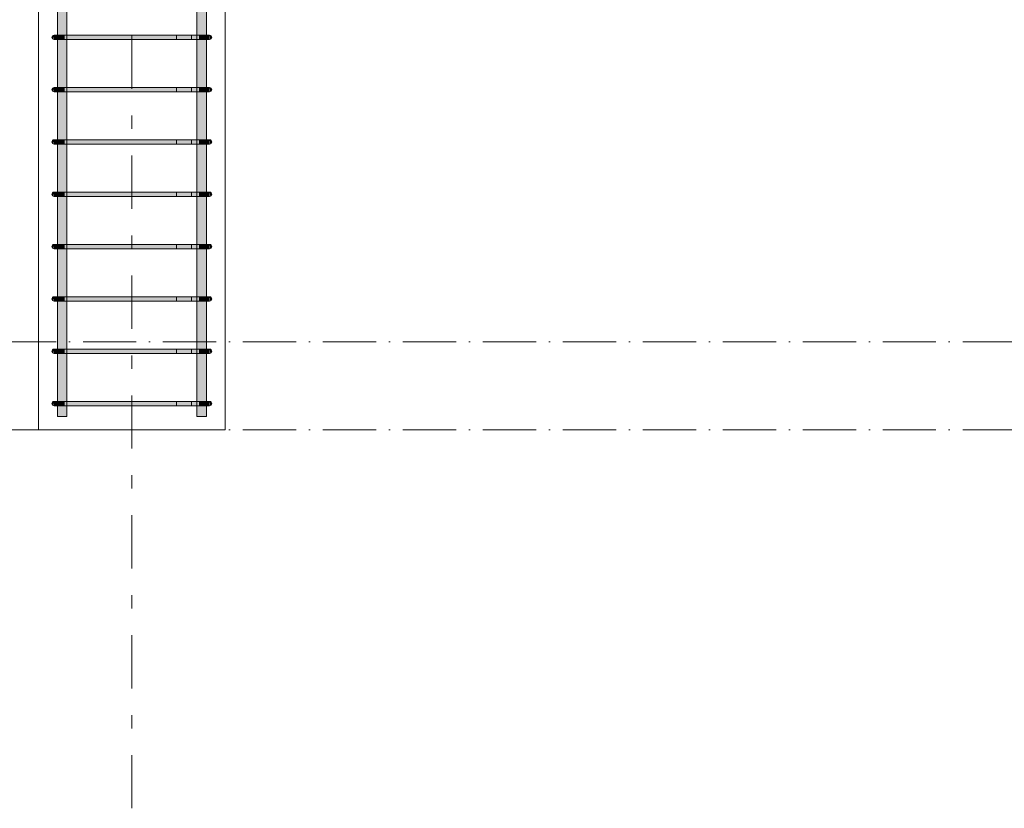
# Model space of a CAD drawing. Header units: millimetres. Extents: x -25607 to 9385, y 1894 to 10168.
# Tile 120 of 181: x 3974 to 5822, y 1894 to 3374. Entities that reach past the tile are written whole.
import ezdxf

# ---------------------------------------------------------------- set-up
doc = ezdxf.new("R2010")
doc.units = ezdxf.units.MM
doc.linetypes.add('Čerchovaná', pattern=[150, 100, -25, 0, -25])
doc.linetypes.add('Čára osnovy', pattern=[225, 100, -50, 25, -50])
for name, color, linetype, lineweight in [('A-FLOR-LEVL', 51, 'Continuous', 5), ('S-COLS', 52, 'Continuous', 9), ('S-GRID', 1, 'Continuous', 5), ('S-RBAR', 171, 'Continuous', 5)]:
    doc.layers.add(name, color=color, linetype=linetype, lineweight=lineweight)

msp = doc.modelspace()

# ---------------------------------------------------------------- hatches: boundary and pattern name
at = {"layer": 'S-RBAR'}
h = msp.add_hatch(color=256, dxfattribs=at)
h.paths.add_polyline_path([(4044.5, 2630), (4062.5, 2630), (4062.5, 2650), (4044.5, 2650), (4044.5, 2645.2)])
h.paths.add_polyline_path([(4044.5, 2658), (4062.5, 2658), (4062.5, 2748.2), (4044.5, 2748.2), (4044.5, 2700.6)])
h.paths.add_polyline_path([(4062.5, 2756.2), (4062.5, 2846.4), (4044.5, 2846.4), (4044.5, 2756.2), (4058.4, 2756.2)])
h.paths.add_polyline_path([(4047.5, 2854.4), (4062.5, 2854.4), (4062.5, 2944.6), (4044.5, 2944.6), (4044.5, 2854.4)])
h.paths.add_polyline_path([(4054.6, 2952.6), (4062.5, 2952.6), (4062.5, 3042.8), (4044.5, 3042.8), (4044.5, 2952.6), (4054.3, 2952.6)])
h.paths.add_polyline_path([(4044.5, 3050.8), (4062.5, 3050.8), (4062.5, 3141), (4044.5, 3141), (4044.5, 3088.6)])
h.paths.add_polyline_path([(4054.6, 3149), (4062.5, 3149), (4062.5, 3239.2), (4044.5, 3239.2), (4044.5, 3149), (4054.3, 3149)])
h.paths.add_polyline_path([(4054.6, 3247.2), (4062.5, 3247.2), (4062.5, 3337.4), (4044.5, 3337.4), (4044.5, 3247.2), (4054.3, 3247.2)])
h.paths.add_polyline_path([(4044.5, 3345.4), (4062.5, 3345.4), (4062.5, 3435.6), (4044.5, 3435.6), (4044.5, 3421.2)])
h.paths.add_polyline_path([(4054.3, 3443.6), (4062.5, 3443.6), (4062.5, 3533.8), (4044.5, 3533.8), (4044.5, 3443.6), (4050.8, 3443.6)])
h.paths.add_polyline_path([(4050.5, 3541.8), (4062.5, 3541.8), (4062.5, 3632), (4044.5, 3632), (4044.5, 3541.8), (4047.5, 3541.8)])
h.paths.add_polyline_path([(4050.8, 3640), (4062.5, 3640), (4062.5, 3730.2), (4044.5, 3730.2), (4044.5, 3640), (4050.5, 3640)])
h.paths.add_polyline_path([(4062.5, 3738.2), (4062.5, 3828.4), (4044.5, 3828.4), (4044.5, 3738.2), (4058.4, 3738.2)])
h.paths.add_polyline_path([(4050.5, 3836.4), (4062.5, 3836.4), (4062.5, 3926.6), (4044.5, 3926.6), (4044.5, 3836.4), (4047.5, 3836.4)])
h.paths.add_polyline_path([(4054.6, 3934.6), (4062.5, 3934.6), (4062.5, 4024.8), (4044.5, 4024.8), (4044.5, 3934.6), (4054.3, 3934.6)])
h.paths.add_polyline_path([(4050.8, 4032.8), (4062.5, 4032.8), (4062.5, 4123), (4044.5, 4123), (4044.5, 4032.8), (4050.5, 4032.8)])
h.paths.add_polyline_path([(4058.4, 4131), (4062.5, 4131), (4062.5, 4221.2), (4044.5, 4221.2), (4044.5, 4131), (4054.6, 4131)])
h.paths.add_polyline_path([(4050.8, 4229.2), (4062.5, 4229.2), (4062.5, 4319.4), (4044.5, 4319.4), (4044.5, 4229.2), (4050.5, 4229.2)])
h.paths.add_polyline_path([(4054.6, 4327.4), (4062.5, 4327.4), (4062.5, 4417.6), (4044.5, 4417.6), (4044.5, 4327.4), (4054.3, 4327.4)])
h.paths.add_polyline_path([(4054.6, 4425.6), (4062.5, 4425.6), (4062.5, 4515.8), (4044.5, 4515.8), (4044.5, 4425.6), (4054.3, 4425.6)])
h.paths.add_polyline_path([(4050.5, 4523.8), (4062.5, 4523.8), (4062.5, 4614), (4044.5, 4614), (4044.5, 4523.8), (4047.5, 4523.8)])
h.paths.add_polyline_path([(4062.5, 4622), (4062.5, 4712.2), (4044.5, 4712.2), (4044.5, 4622), (4058.4, 4622)])
h.paths.add_polyline_path([(4050.8, 4720.2), (4062.5, 4720.2), (4062.5, 4810.4), (4044.5, 4810.4), (4044.5, 4720.2), (4050.5, 4720.2)])
h.paths.add_polyline_path([(4044.5, 4818.4), (4062.5, 4818.4), (4062.5, 4908.6), (4044.5, 4908.6), (4044.5, 4862.4)])
h.paths.add_polyline_path([(4054.6, 4916.6), (4062.5, 4916.6), (4062.5, 5006.8), (4044.5, 5006.8), (4044.5, 4916.6), (4054.3, 4916.6)])
h.paths.add_polyline_path([(4062.5, 5014.8), (4062.5, 5105), (4044.5, 5105), (4044.5, 5014.8), (4058.4, 5014.8)])
h.paths.add_polyline_path([(4050.8, 5113), (4062.5, 5113), (4062.5, 5203.2), (4044.5, 5203.2), (4044.5, 5113), (4050.5, 5113)])
h.paths.add_polyline_path([(4058.4, 5211.2), (4062.5, 5211.2), (4062.5, 5301.4), (4044.5, 5301.4), (4044.5, 5211.2), (4054.6, 5211.2)])
h.paths.add_polyline_path([(4062.5, 5309.4), (4062.5, 5399.6), (4044.5, 5399.6), (4044.5, 5309.4), (4058.4, 5309.4)])
h.paths.add_polyline_path([(4047.5, 5407.6), (4062.5, 5407.6), (4062.5, 5497.8), (4044.5, 5497.8), (4044.5, 5407.6)])
h.paths.add_polyline_path([(4054.6, 5505.8), (4062.5, 5505.8), (4062.5, 5596), (4044.5, 5596), (4044.5, 5505.8), (4054.3, 5505.8)])
h.paths.add_polyline_path([(4058.4, 5604), (4062.5, 5604), (4062.5, 5620), (4044.5, 5620), (4044.5, 5604), (4054.6, 5604)])
h = msp.add_hatch(color=256, dxfattribs=at)
h.paths.add_polyline_path([(4306.4, 2630), (4324.4, 2630), (4324.4, 2650), (4306.4, 2650), (4306.4, 2645.2)])
h.paths.add_polyline_path([(4318.1, 2658), (4324.4, 2658), (4324.4, 2748.2), (4306.4, 2748.2), (4306.4, 2658), (4314.3, 2658)])
h.paths.add_polyline_path([(4314.3, 2756.2), (4324.4, 2756.2), (4324.4, 2846.4), (4306.4, 2846.4), (4306.4, 2756.2), (4313.9, 2756.2)])
h.paths.add_polyline_path([(4324.4, 2854.4), (4324.4, 2944.6), (4306.4, 2944.6), (4306.4, 2854.4), (4321.3, 2854.4)])
h.paths.add_polyline_path([(4306.4, 2952.6), (4324.4, 2952.6), (4324.4, 3042.8), (4306.4, 3042.8), (4306.4, 2977.7)])
h.paths.add_polyline_path([(4324.4, 3050.8), (4324.4, 3141), (4306.4, 3141), (4306.4, 3050.8), (4321.3, 3050.8)])
h.paths.add_polyline_path([(4310.4, 3149), (4324.4, 3149), (4324.4, 3239.2), (4306.4, 3239.2), (4306.4, 3149)])
h.paths.add_polyline_path([(4324.4, 3247.2), (4324.4, 3337.4), (4306.4, 3337.4), (4306.4, 3247.2), (4321.3, 3247.2)])
h.paths.add_polyline_path([(4306.4, 3345.4), (4324.4, 3345.4), (4324.4, 3435.6), (4306.4, 3435.6), (4306.4, 3421.2)])
h.paths.add_polyline_path([(4324.4, 3443.6), (4324.4, 3533.8), (4306.4, 3533.8), (4306.4, 3443.6), (4321.3, 3443.6)])
h.paths.add_polyline_path([(4313.9, 3541.8), (4324.4, 3541.8), (4324.4, 3632), (4306.4, 3632), (4306.4, 3541.8), (4310.4, 3541.8)])
h.paths.add_polyline_path([(4324.4, 3640), (4324.4, 3730.2), (4306.4, 3730.2), (4306.4, 3640), (4321.3, 3640)])
h.paths.add_polyline_path([(4324.4, 3738.2), (4324.4, 3828.4), (4306.4, 3828.4), (4306.4, 3738.2), (4321.3, 3738.2)])
h.paths.add_polyline_path([(4324.4, 3836.4), (4324.4, 3926.6), (4306.4, 3926.6), (4306.4, 3836.4), (4321.3, 3836.4)])
h.paths.add_polyline_path([(4324.4, 3934.6), (4324.4, 4024.8), (4306.4, 4024.8), (4306.4, 3934.6), (4321.3, 3934.6)])
h.paths.add_polyline_path([(4306.4, 4032.8), (4324.4, 4032.8), (4324.4, 4123), (4306.4, 4123), (4306.4, 4086.4)])
h.paths.add_polyline_path([(4313.9, 4131), (4324.4, 4131), (4324.4, 4221.2), (4306.4, 4221.2), (4306.4, 4131), (4310.4, 4131)])
h.paths.add_polyline_path([(4306.4, 4229.2), (4324.4, 4229.2), (4324.4, 4319.4), (4306.4, 4319.4), (4306.4, 4308.1)])
h.paths.add_polyline_path([(4318.1, 4327.4), (4324.4, 4327.4), (4324.4, 4417.6), (4306.4, 4417.6), (4306.4, 4327.4), (4314.3, 4327.4)])
h.paths.add_polyline_path([(4314.3, 4425.6), (4324.4, 4425.6), (4324.4, 4515.8), (4306.4, 4515.8), (4306.4, 4425.6), (4313.9, 4425.6)])
h.paths.add_polyline_path([(4324.4, 4523.8), (4324.4, 4614), (4306.4, 4614), (4306.4, 4523.8), (4321.3, 4523.8)])
h.paths.add_polyline_path([(4324.4, 4622), (4324.4, 4712.2), (4306.4, 4712.2), (4306.4, 4622), (4321.3, 4622)])
h.paths.add_polyline_path([(4324.4, 4720.2), (4324.4, 4810.4), (4306.4, 4810.4), (4306.4, 4720.2), (4321.3, 4720.2)])
h.paths.add_polyline_path([(4324.4, 4818.4), (4324.4, 4908.6), (4306.4, 4908.6), (4306.4, 4818.4), (4321.3, 4818.4)])
h.paths.add_polyline_path([(4324.4, 4916.6), (4324.4, 5006.8), (4306.4, 5006.8), (4306.4, 4916.6), (4321.3, 4916.6)])
h.paths.add_polyline_path([(4324.4, 5014.8), (4324.4, 5105), (4306.4, 5105), (4306.4, 5014.8), (4321.3, 5014.8)])
h.paths.add_polyline_path([(4306.4, 5113), (4324.4, 5113), (4324.4, 5203.2), (4306.4, 5203.2), (4306.4, 5195)])
h.paths.add_polyline_path([(4318.1, 5211.2), (4324.4, 5211.2), (4324.4, 5301.4), (4306.4, 5301.4), (4306.4, 5211.2), (4314.3, 5211.2)])
h.paths.add_polyline_path([(4321.3, 5309.4), (4324.4, 5309.4), (4324.4, 5399.6), (4306.4, 5399.6), (4306.4, 5309.4), (4318.1, 5309.4)])
h.paths.add_polyline_path([(4324.4, 5407.6), (4324.4, 5497.8), (4306.4, 5497.8), (4306.4, 5407.6), (4321.3, 5407.6)])
h.paths.add_polyline_path([(4306.4, 5505.8), (4324.4, 5505.8), (4324.4, 5596), (4306.4, 5596), (4306.4, 5527.6)])
h.paths.add_polyline_path([(4314.3, 5604), (4324.4, 5604), (4324.4, 5620), (4306.4, 5620), (4306.4, 5604), (4313.9, 5604)])
for points in [[(4037.4, 3337.5), (4038.4, 3345.4), (4036.4, 3344.9), (4035, 3343.4), (4034.4, 3341.4), (4035, 3339.4), (4036.4, 3337.9)], [(4038.4, 3337.4), (4058.4, 3337.4), (4058.4, 3345.4), (4038.4, 3345.4)], [(4058.4, 3337.4), (4310.4, 3337.4), (4310.4, 3345.4), (4058.4, 3345.4)], [(4329.6, 3337.4), (4330.4, 3337.4), (4330.4, 3345.4), (4310.4, 3345.4), (4310.4, 3337.4), (4328.9, 3337.4)], [(4331.5, 3337.5), (4332.5, 3338), (4333.9, 3339.4), (4334.4, 3341.4), (4333.9, 3343.4), (4332.4, 3344.9), (4330.4, 3345.4), (4331.4, 3338)], [(4037.4, 3239.3), (4038.4, 3247.2), (4036.4, 3246.7), (4035, 3245.2), (4034.4, 3243.2), (4035, 3241.2), (4036.4, 3239.7)], [(4038.4, 3239.2), (4058.4, 3239.2), (4058.4, 3247.2), (4038.4, 3247.2)], [(4058.4, 3239.2), (4310.4, 3239.2), (4310.4, 3247.2), (4058.4, 3247.2)], [(4328.9, 3239.2), (4330.4, 3239.2), (4330.4, 3247.2), (4310.4, 3247.2), (4310.4, 3239.2), (4326.8, 3239.2)], [(4331.5, 3239.3), (4332.4, 3239.7), (4333.9, 3241.2), (4334.4, 3243.2), (4333.9, 3245.2), (4332.4, 3246.7), (4330.4, 3247.2), (4331.1, 3242.2)], [(4037.4, 3141.1), (4038.4, 3149), (4036.4, 3148.5), (4035, 3147), (4034.4, 3145), (4035, 3143), (4036.4, 3141.5)], [(4038.4, 3141), (4058.4, 3141), (4058.4, 3149), (4038.4, 3149)], [(4058.4, 3141), (4310.4, 3141), (4310.4, 3149), (4058.4, 3149)], [(4329.6, 3141), (4330.4, 3141), (4330.4, 3149), (4310.4, 3149), (4310.4, 3141), (4328.9, 3141)], [(4331.5, 3141.1), (4332.4, 3141.5), (4333.9, 3143), (4334.4, 3145), (4333.9, 3147), (4332.4, 3148.5), (4330.4, 3149), (4331.1, 3144)], [(4037.4, 3042.9), (4038.4, 3050.8), (4036.4, 3050.3), (4035, 3048.8), (4034.4, 3046.8), (4035, 3044.8), (4036.4, 3043.3)], [(4038.4, 3042.8), (4058.4, 3042.8), (4058.4, 3050.8), (4038.4, 3050.8)], [(4058.4, 3042.8), (4310.4, 3042.8), (4310.4, 3050.8), (4058.4, 3050.8)], [(4328.9, 3042.8), (4330.4, 3042.8), (4330.4, 3050.8), (4310.4, 3050.8), (4310.4, 3042.8), (4326.8, 3042.8)], [(4331.5, 3042.9), (4332.4, 3043.3), (4333.9, 3044.8), (4334.4, 3046.8), (4333.9, 3048.8), (4332.4, 3050.3), (4330.4, 3050.8), (4331.1, 3045.8)], [(4037.4, 2944.7), (4038.4, 2952.6), (4036.4, 2952.1), (4035, 2950.6), (4034.4, 2948.6), (4035, 2946.6), (4036.4, 2945.1)], [(4038.4, 2944.6), (4058.4, 2944.6), (4058.4, 2952.6), (4038.4, 2952.6)], [(4058.4, 2944.6), (4310.4, 2944.6), (4310.4, 2952.6), (4058.4, 2952.6)], [(4329.6, 2944.6), (4330.4, 2944.6), (4330.4, 2952.6), (4310.4, 2952.6), (4310.4, 2944.6), (4328.9, 2944.6)], [(4331.5, 2944.7), (4332.4, 2945.1), (4333.9, 2946.6), (4334.4, 2948.6), (4333.9, 2950.6), (4332.4, 2952.1), (4330.4, 2952.6), (4331.1, 2947.6)], [(4037.4, 2846.5), (4038.4, 2854.4), (4036.4, 2853.9), (4035, 2852.4), (4034.4, 2850.4), (4035, 2848.4), (4036.4, 2846.9)], [(4038.4, 2846.4), (4058.4, 2846.4), (4058.4, 2854.4), (4038.4, 2854.4)], [(4058.4, 2846.4), (4310.4, 2846.4), (4310.4, 2854.4), (4058.4, 2854.4)], [(4328.9, 2846.4), (4330.4, 2846.4), (4330.4, 2854.4), (4310.4, 2854.4), (4310.4, 2846.4), (4326.8, 2846.4)], [(4331.5, 2846.5), (4332.4, 2846.9), (4333.9, 2848.4), (4334.4, 2850.4), (4333.9, 2852.4), (4332.4, 2853.9), (4330.4, 2854.4), (4331.1, 2849.4)], [(4037.4, 2748.3), (4038.4, 2756.2), (4036.4, 2755.7), (4035, 2754.2), (4034.4, 2752.2), (4035, 2750.2), (4036.4, 2748.7)], [(4047.5, 2748.2), (4058.4, 2748.2), (4058.4, 2756.2), (4038.4, 2756), (4038.4, 2748.2), (4044.3, 2748.2)], [(4310.4, 2748.2), (4310.4, 2756.2), (4058.4, 2756), (4058.4, 2748.2), (4226.1, 2748.2)], [(4310.4, 2748.2), (4330.4, 2748.2), (4330.4, 2756.2), (4310.4, 2756)], [(4331.5, 2748.3), (4332.4, 2748.7), (4333.9, 2750.2), (4334.4, 2752.2), (4333.9, 2754.2), (4332.4, 2755.7), (4330.4, 2756.2), (4331.1, 2751.2)], [(4037.4, 2650.1), (4038.4, 2658), (4036.4, 2657.5), (4035, 2656), (4034.4, 2654), (4035, 2652), (4036.4, 2650.5)], [(4038.4, 2650), (4058.4, 2650), (4058.4, 2658), (4038.4, 2658)], [(4058.4, 2650), (4310.4, 2650), (4310.4, 2658), (4058.4, 2658)], [(4328.9, 2650), (4330.4, 2650), (4330.4, 2658), (4310.4, 2658), (4310.4, 2650), (4326.8, 2650)], [(4331.5, 2650.1), (4332.4, 2650.5), (4333.9, 2652), (4334.4, 2654), (4333.9, 2656), (4332.4, 2657.5), (4330.4, 2658), (4331.1, 2653)]]:
    msp.add_hatch(color=256, dxfattribs=at).paths.add_polyline_path(points)

# ---------------------------------------------------------------- linework, layer by layer
at = {"layer": 'A-FLOR-LEVL', "linetype": 'Čerchovaná'}
for p, q in [((-3262.2, 2770), (9255.9, 2770)), ((-3262.2, 2605), (9255.9, 2605))]:
    msp.add_line(p, q, dxfattribs=at)
at = {"layer": 'S-COLS'}
for p, q in [((4359.4, 5770), (4359.4, 2605)), ((4359.4, 5770), (4359.4, 2605)), ((4009.4, 5620), (4009.4, 2605)), ((4009.4, 2605), (4009.4, 5620)), ((4009.4, 2605), (4359.4, 2605)), ((4359.4, 2605), (4009.4, 2605))]:
    msp.add_line(p, q, dxfattribs=at)
at = {"layer": 'S-GRID', "linetype": 'Čára osnovy', "lineweight": 9}
msp.add_line((4184.4, 1894.4), (4184.4, 9632.5), dxfattribs=at)
at = {"layer": 'S-RBAR'}
for p, q in [((4044.5, 2630), (4044.5, 5620)), ((4044.5, 2630), (4044.5, 5620)), ((4062.5, 2630), (4062.5, 5620)), ((4062.5, 2630), (4062.5, 5620)), ((4306.4, 2630), (4306.4, 5620)), ((4306.4, 2630), (4306.4, 5620)), ((4324.4, 2630), (4324.4, 5620)), ((4324.4, 2630), (4324.4, 5620)), ((4058.4, 3345.4), (4038.4, 3345.4)), ((4058.4, 3345.4), (4038.4, 3345.4)), ((4310.4, 3345.4), (4058.4, 3345.4)), ((4058.4, 3345.4), (4310.4, 3345.4)), ((4296.3, 3345.4), (4268, 3345.4)), ((4268, 3345.4), (4268, 3337.4)), ((4296.3, 3345.4), (4324.6, 3345.4)), ((4296.3, 3337.4), (4296.3, 3345.4)), ((4330.4, 3345.4), (4296.3, 3345.4)), ((4330.4, 3345.4), (4310.4, 3345.4)), ((4330.4, 3345.4), (4310.4, 3345.4)), ((4330.4, 3345.4), (4324.6, 3345.4)), ((4058.4, 3337.4), (4038.4, 3337.4)), ((4058.4, 3337.4), (4038.4, 3337.4)), ((4310.4, 3337.4), (4058.4, 3337.4)), ((4058.4, 3337.4), (4310.4, 3337.4)), ((4296.3, 3337.4), (4268, 3337.4)), ((4296.3, 3337.4), (4324.6, 3337.4)), ((4330.4, 3337.4), (4296.3, 3337.4)), ((4324.6, 3337.4), (4310.4, 3337.4)), ((4330.4, 3337.4), (4310.4, 3337.4)), ((4330.4, 3337.4), (4324.6, 3337.4)), ((4058.4, 3247.2), (4038.4, 3247.2)), ((4058.4, 3247.2), (4038.4, 3247.2)), ((4058.4, 3239.2), (4038.4, 3239.2)), ((4058.4, 3239.2), (4038.4, 3239.2)), ((4310.4, 3247.2), (4058.4, 3247.2)), ((4058.4, 3247.2), (4310.4, 3247.2)), ((4310.4, 3239.2), (4058.4, 3239.2)), ((4058.4, 3239.2), (4310.4, 3239.2)), ((4296.3, 3247.2), (4268, 3247.2)), ((4268, 3247.2), (4268, 3239.2)), ((4296.3, 3239.2), (4268, 3239.2)), ((4296.3, 3247.2), (4324.6, 3247.2)), ((4296.3, 3239.2), (4296.3, 3247.2)), ((4330.4, 3247.2), (4296.3, 3247.2)), ((4296.3, 3239.2), (4324.6, 3239.2)), ((4330.4, 3239.2), (4296.3, 3239.2)), ((4330.4, 3247.2), (4310.4, 3247.2)), ((4330.4, 3247.2), (4310.4, 3247.2)), ((4324.6, 3239.2), (4310.4, 3239.2)), ((4330.4, 3239.2), (4310.4, 3239.2)), ((4330.4, 3247.2), (4324.6, 3247.2)), ((4330.4, 3239.2), (4324.6, 3239.2)), ((4058.4, 3149), (4038.4, 3149)), ((4058.4, 3149), (4038.4, 3149)), ((4310.4, 3149), (4058.4, 3149)), ((4058.4, 3149), (4310.4, 3149)), ((4296.3, 3149), (4268, 3149)), ((4268, 3149), (4268, 3141)), ((4296.3, 3149), (4324.6, 3149)), ((4296.3, 3141), (4296.3, 3149)), ((4330.4, 3149), (4296.3, 3149)), ((4330.4, 3149), (4310.4, 3149)), ((4330.4, 3149), (4310.4, 3149)), ((4330.4, 3149), (4324.6, 3149)), ((4058.4, 3141), (4038.4, 3141)), ((4058.4, 3141), (4038.4, 3141)), ((4310.4, 3141), (4058.4, 3141)), ((4058.4, 3141), (4310.4, 3141)), ((4296.3, 3141), (4268, 3141)), ((4296.3, 3141), (4324.6, 3141)), ((4330.4, 3141), (4296.3, 3141)), ((4324.6, 3141), (4310.4, 3141)), ((4330.4, 3141), (4310.4, 3141)), ((4330.4, 3141), (4324.6, 3141)), ((4058.4, 3050.8), (4038.4, 3050.8)), ((4058.4, 3050.8), (4038.4, 3050.8)), ((4310.4, 3050.8), (4058.4, 3050.8)), ((4058.4, 3050.8), (4310.4, 3050.8)), ((4296.3, 3050.8), (4268, 3050.8)), ((4268, 3050.8), (4268, 3042.8)), ((4296.3, 3050.8), (4324.6, 3050.8)), ((4296.3, 3042.8), (4296.3, 3050.8)), ((4330.4, 3050.8), (4296.3, 3050.8)), ((4330.4, 3050.8), (4310.4, 3050.8)), ((4330.4, 3050.8), (4310.4, 3050.8)), ((4330.4, 3050.8), (4324.6, 3050.8)), ((4058.4, 3042.8), (4038.4, 3042.8)), ((4058.4, 3042.8), (4038.4, 3042.8)), ((4310.4, 3042.8), (4058.4, 3042.8)), ((4058.4, 3042.8), (4310.4, 3042.8)), ((4296.3, 3042.8), (4268, 3042.8)), ((4296.3, 3042.8), (4324.6, 3042.8)), ((4330.4, 3042.8), (4296.3, 3042.8)), ((4324.6, 3042.8), (4310.4, 3042.8)), ((4330.4, 3042.8), (4310.4, 3042.8)), ((4330.4, 3042.8), (4324.6, 3042.8)), ((4058.4, 2952.6), (4038.4, 2952.6)), ((4058.4, 2952.6), (4038.4, 2952.6)), ((4058.4, 2944.6), (4038.4, 2944.6)), ((4058.4, 2944.6), (4038.4, 2944.6)), ((4310.4, 2952.6), (4058.4, 2952.6)), ((4058.4, 2952.6), (4310.4, 2952.6)), ((4310.4, 2944.6), (4058.4, 2944.6)), ((4058.4, 2944.6), (4310.4, 2944.6)), ((4296.3, 2952.6), (4268, 2952.6)), ((4268, 2952.6), (4268, 2944.6)), ((4296.3, 2944.6), (4268, 2944.6)), ((4296.3, 2952.6), (4324.6, 2952.6)), ((4296.3, 2944.6), (4296.3, 2952.6)), ((4330.4, 2952.6), (4296.3, 2952.6)), ((4296.3, 2944.6), (4324.6, 2944.6)), ((4330.4, 2944.6), (4296.3, 2944.6)), ((4330.4, 2952.6), (4310.4, 2952.6)), ((4330.4, 2952.6), (4310.4, 2952.6)), ((4324.6, 2944.6), (4310.4, 2944.6)), ((4330.4, 2944.6), (4310.4, 2944.6)), ((4330.4, 2952.6), (4324.6, 2952.6)), ((4330.4, 2944.6), (4324.6, 2944.6)), ((4058.4, 2854.4), (4038.4, 2854.4)), ((4058.4, 2854.4), (4038.4, 2854.4)), ((4058.4, 2846.4), (4038.4, 2846.4)), ((4058.4, 2846.4), (4038.4, 2846.4)), ((4310.4, 2854.4), (4058.4, 2854.4)), ((4058.4, 2854.4), (4310.4, 2854.4)), ((4310.4, 2846.4), (4058.4, 2846.4)), ((4058.4, 2846.4), (4310.4, 2846.4)), ((4296.3, 2854.4), (4268, 2854.4)), ((4268, 2854.4), (4268, 2846.4)), ((4296.3, 2846.4), (4268, 2846.4)), ((4296.3, 2854.4), (4324.6, 2854.4)), ((4296.3, 2846.4), (4296.3, 2854.4)), ((4330.4, 2854.4), (4296.3, 2854.4)), ((4296.3, 2846.4), (4324.6, 2846.4)), ((4330.4, 2846.4), (4296.3, 2846.4)), ((4330.4, 2854.4), (4310.4, 2854.4)), ((4330.4, 2854.4), (4310.4, 2854.4)), ((4324.6, 2846.4), (4310.4, 2846.4)), ((4330.4, 2846.4), (4310.4, 2846.4)), ((4330.4, 2854.4), (4324.6, 2854.4)), ((4330.4, 2846.4), (4324.6, 2846.4)), ((4058.4, 2756.2), (4038.4, 2756.2)), ((4058.4, 2756.2), (4038.4, 2756.2)), ((4310.4, 2756.2), (4058.4, 2756.2)), ((4058.4, 2756.2), (4310.4, 2756.2)), ((4296.3, 2756.2), (4268, 2756.2)), ((4268, 2756.2), (4268, 2748.2)), ((4296.3, 2756.2), (4324.6, 2756.2)), ((4296.3, 2748.2), (4296.3, 2756.2)), ((4330.4, 2756.2), (4296.3, 2756.2)), ((4330.4, 2756.2), (4310.4, 2756.2)), ((4330.4, 2756.2), (4310.4, 2756.2)), ((4330.4, 2756.2), (4324.6, 2756.2)), ((4058.4, 2748.2), (4038.4, 2748.2)), ((4058.4, 2748.2), (4038.4, 2748.2)), ((4310.4, 2748.2), (4058.4, 2748.2)), ((4058.4, 2748.2), (4310.4, 2748.2)), ((4296.3, 2748.2), (4268, 2748.2)), ((4296.3, 2748.2), (4324.6, 2748.2)), ((4330.4, 2748.2), (4296.3, 2748.2)), ((4324.6, 2748.2), (4310.4, 2748.2)), ((4330.4, 2748.2), (4310.4, 2748.2)), ((4330.4, 2748.2), (4324.6, 2748.2)), ((4058.4, 2658), (4038.4, 2658)), ((4058.4, 2658), (4038.4, 2658)), ((4058.4, 2650), (4038.4, 2650)), ((4058.4, 2650), (4038.4, 2650)), ((4310.4, 2658), (4058.4, 2658)), ((4058.4, 2658), (4310.4, 2658)), ((4310.4, 2650), (4058.4, 2650)), ((4058.4, 2650), (4310.4, 2650)), ((4296.3, 2658), (4268, 2658)), ((4268, 2658), (4268, 2650)), ((4296.3, 2650), (4268, 2650)), ((4296.3, 2658), (4324.6, 2658)), ((4296.3, 2650), (4296.3, 2658)), ((4330.4, 2658), (4296.3, 2658)), ((4296.3, 2650), (4324.6, 2650)), ((4330.4, 2650), (4296.3, 2650)), ((4330.4, 2658), (4310.4, 2658)), ((4330.4, 2658), (4310.4, 2658)), ((4324.6, 2650), (4310.4, 2650)), ((4330.4, 2650), (4310.4, 2650)), ((4330.4, 2658), (4324.6, 2658)), ((4330.4, 2650), (4324.6, 2650)), ((4062.5, 2630), (4044.5, 2630)), ((4062.5, 2630), (4044.5, 2630)), ((4324.4, 2630), (4306.4, 2630)), ((4324.4, 2630), (4306.4, 2630))]:
    msp.add_line(p, q, dxfattribs=at)
for centre, start, end in [((4038.4, 3341.4), 90, 270), ((4038.4, 3341.4), 90, 270), ((4330.4, 3341.4), 270, 90), ((4330.4, 3341.4), 270, 90), ((4330.4, 3341.4), 270, 90), ((4038.4, 3243.2), 90, 270), ((4038.4, 3243.2), 90, 270), ((4330.4, 3243.2), 270, 90), ((4330.4, 3243.2), 270, 90), ((4330.4, 3243.2), 270, 90), ((4038.4, 3145), 90, 270), ((4038.4, 3145), 90, 270), ((4330.4, 3145), 270, 90), ((4330.4, 3145), 270, 90), ((4330.4, 3145), 270, 90), ((4038.4, 3046.8), 90, 270), ((4038.4, 3046.8), 90, 270), ((4330.4, 3046.8), 270, 90), ((4330.4, 3046.8), 270, 90), ((4330.4, 3046.8), 270, 90), ((4038.4, 2948.6), 90, 270), ((4038.4, 2948.6), 90, 270), ((4330.4, 2948.6), 270, 90), ((4330.4, 2948.6), 270, 90), ((4330.4, 2948.6), 270, 90), ((4038.4, 2850.4), 90, 270), ((4038.4, 2850.4), 90, 270), ((4330.4, 2850.4), 270, 90), ((4330.4, 2850.4), 270, 90), ((4330.4, 2850.4), 270, 90), ((4038.4, 2752.2), 90, 270), ((4038.4, 2752.2), 90, 270), ((4330.4, 2752.2), 270, 90), ((4330.4, 2752.2), 270, 90), ((4330.4, 2752.2), 270, 90), ((4038.4, 2654), 90, 270), ((4038.4, 2654), 90, 270), ((4330.4, 2654), 270, 90), ((4330.4, 2654), 270, 90), ((4330.4, 2654), 270, 90)]:
    msp.add_arc(centre, 4, start, end, dxfattribs=at)

doc.saveas('drawing.dxf')
